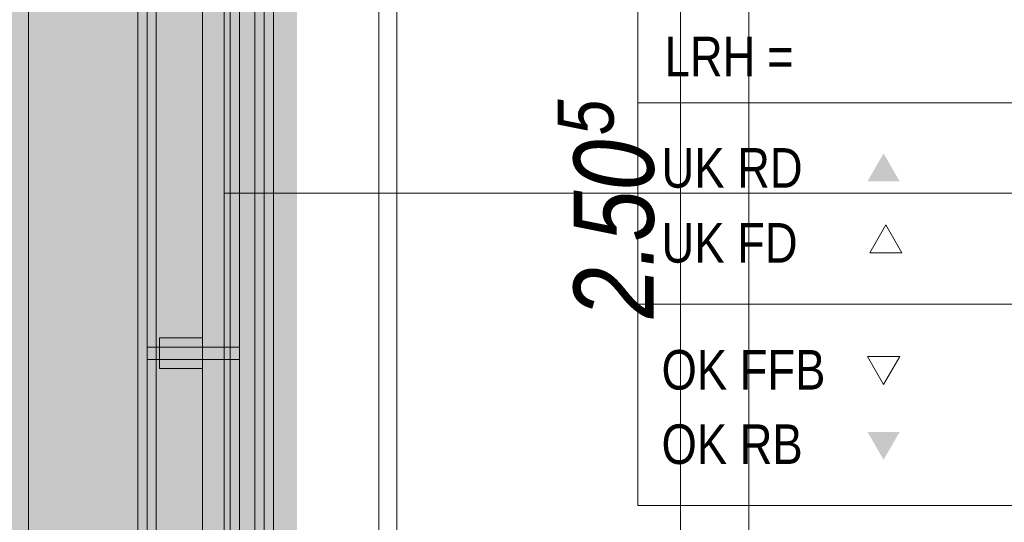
# Model space of a CAD drawing. Extents: x -634 to 300, y 62 to 1102.
# Tile 7 of 125: x -499 to -467, y 329 to 345. Entities that reach past the tile are written whole.
import ezdxf
from ezdxf.lldxf.tags import DXFTag

# ---------------------------------------------------------------- set-up
doc = ezdxf.new("R2010")
doc.units = 0
doc.layers.get('0').update_dxf_attribs({"lineweight": 13})
for name, color, linetype, lineweight, true_color in [('00_E_ST_Handlaufleuchte_Bem', 7, 'Continuous', 5, 0x7d7d00), ('00_E_ST_Handlaufleuchte_Kabel', 3, 'Continuous', 18, 0x00ff00), ('00_E_ST_Handlaufleuchte–Handlauf-Position', 7, 'Continuous', 5, 0x0000b2), ('30 -33 Aussenwände- 7 Fassade_ Elemente', 7, 'Continuous', 9, 0x00aacc), ('30 -34 Innenwände- 6 Elemente', 7, 'Continuous', 9, 0xff6633), ('30 -36 Dächer- 3 Dachbeläge', 7, 'Continuous', 15, 0x9999ff), ('30 -36 Dächer- 4 Dachbekleidungen', 7, 'Continuous', 9, 0xccccff), ('60- 61 allgemeine Ausstattung- 4 Terrassen', 9, 'Continuous', 9, 0x808080), ('70 -75 Raumstempel- 1 Raumstempel-A06CPVZWL0', 1, 'Continuous', 50, 0xff0000), ('iwb_Layout BA_Markierung', 7, 'Continuous', 9, 0xbadcdc)]:
    doc.layers.add(name, color=color, linetype=linetype, lineweight=lineweight, true_color=true_color)
doc.layers.add('70 -71 Achsen- 1 Gebäudeachsen', color=7, linetype='STRICHPUNKT2-A06CPW00L0', lineweight=18)
doc.styles.get("Standard").update_dxf_attribs({"font": 'ARIALN.TTF'})
tags = doc.linetypes.add('STRICHPUNKT2-A06CPW00L0', pattern=[12.7, 6.35, -3.175, 0, -3.175]).pattern_tags.tags
tags[10:11] = [DXFTag(74, 4), DXFTag(75, 0), DXFTag(340, '0'), DXFTag(46, 0.0), DXFTag(50, 0.0), DXFTag(44, 0.0), DXFTag(45, 0.0)]
tags[8:9] = [DXFTag(74, 4), DXFTag(75, 0), DXFTag(340, '0'), DXFTag(46, 0.0), DXFTag(50, 0.0), DXFTag(44, 0.0), DXFTag(45, 0.0)]
tags[6:7] = [DXFTag(74, 4), DXFTag(75, 0), DXFTag(340, '0'), DXFTag(46, 0.0), DXFTag(50, 0.0), DXFTag(44, 0.0), DXFTag(45, 0.0)]
tags[4:5] = [DXFTag(74, 4), DXFTag(75, 0), DXFTag(340, '0'), DXFTag(46, 0.0), DXFTag(50, 0.0), DXFTag(44, 0.0), DXFTag(45, 0.0)]

# ---------------------------------------------------------------- blocks, each defined once
blk = doc.blocks.new('Polygon-A06CPVZPL0')
at = {"color": 0, "linetype": 'ByBlock', "lineweight": -2, "ltscale": 0.13}
blk.add_solid([(-490.312, 86.033), (-554.534, 85.862), (-490.147, 1071.438), (-554.534, 1071.438)], dxfattribs=at)
blk = doc.blocks.new('Referenz-A06CPW02L0')
at = {"layer": '30 -33 Aussenwände- 7 Fassade_ Elemente', "color": 0, "linetype": 'Continuous', "ltscale": 0.13}
for p, q in [((-498.973, 256.084), (-498.973, 363.944)), ((-494.833, 363.944), (-494.833, 256.084)), ((-494.833, 256.084), (-494.833, 363.944))]:
    blk.add_line(p, q, dxfattribs=at)
at = {"layer": '30 -34 Innenwände- 6 Elemente', "color": 0, "linetype": 'Continuous', "ltscale": 0.13}
for p, q in [((-494.833, 363.944), (-494.833, 256.084)), ((-492.633, 253.884), (-492.633, 363.944)), ((-491.633, 363.944), (-491.633, 252.884)), ((-491.033, 252.284), (-491.033, 363.944))]:
    blk.add_line(p, q, dxfattribs=at)
at = {"layer": '30 -36 Dächer- 3 Dachbeläge', "color": 0, "linetype": 'Continuous', "ltscale": 0.15}
for p, q in [((-495.433, 367.484), (-495.433, 255.884)), ((-492.433, 252.884), (-492.433, 367.484))]:
    blk.add_line(p, q, dxfattribs=at)
at = {"layer": '30 -36 Dächer- 3 Dachbeläge', "color": 0, "lineweight": 9}
for p, q in [((-495.133, 334.834), (-494.733, 334.834)), ((-494.733, 334.834), (-494.733, 334.434)), ((-494.733, 334.434), (-495.133, 334.434))]:
    blk.add_line(p, q, dxfattribs=at)
at = {"layer": '30 -36 Dächer- 3 Dachbeläge', "color": 0, "lineweight": 0}
for points in [[(-495.433, 255.884), (-495.433, 367.484), (-492.433, 252.884)], [(-492.433, 252.884), (-495.433, 367.484), (-492.433, 367.484)], [(-494.733, 334.434), (-494.733, 334.834), (-495.133, 334.434)], [(-495.133, 334.434), (-494.733, 334.834), (-495.133, 334.834)]]:
    blk.add_solid(points, dxfattribs=at)
at = {"layer": '30 -36 Dächer- 4 Dachbekleidungen', "color": 0, "linetype": 'Continuous', "ltscale": 0.13}
for p, q in [((-495.133, 367.484), (-495.133, 255.584)), ((-493.333, 253.784), (-493.333, 367.484)), ((-492.133, 367.484), (-492.133, 252.584)), ((-491.333, 251.784), (-491.333, 367.484)), ((-493.333, 335.134), (-494.733, 335.134)), ((-494.733, 335.134), (-494.733, 334.834)), ((-493.333, 334.834), (-494.733, 334.834)), ((-494.733, 334.834), (-494.733, 334.434)), ((-493.333, 334.834), (-492.133, 334.834)), ((-492.133, 334.834), (-492.133, 334.434)), ((-494.733, 334.434), (-493.333, 334.434)), ((-494.733, 334.134), (-494.733, 334.434)), ((-492.133, 334.434), (-493.333, 334.434)), ((-493.333, 334.134), (-494.733, 334.134))]:
    blk.add_line(p, q, dxfattribs=at)
at = {"layer": '60- 61 allgemeine Ausstattung- 4 Terrassen', "color": 0}
for p, q in [((-475.613, 205.484), (-475.613, 377.284)), ((-487.613, 205.484), (-487.613, 367.883)), ((-492.633, 363.943), (-492.633, 253.084)), ((-492.633, 339.824), (-169.083, 339.824))]:
    blk.add_line(p, q, dxfattribs=at)
at = {"layer": '70 -71 Achsen- 1 Gebäudeachsen', "color": 0, "linetype": 'STRICHPUNKT2-A06CPW00L0', "ltscale": 0.18}
blk.add_line((-487.033, 1075.824), (-487.033, 76.384), dxfattribs=at)
at = {"layer": '70 -75 Raumstempel- 1 Raumstempel-A06CPVZWL0', "color": 0, "lineweight": 9}
for p, q in [((-479.213, 355.824), (-479.213, 329.685)), ((-479.213, 342.755), (-457.485, 342.755)), ((-471.176, 338.794), (-471.699, 337.888)), ((-470.653, 337.888), (-471.176, 338.794)), ((-471.699, 337.888), (-470.653, 337.888)), ((-479.213, 336.22), (-457.485, 336.22)), ((-471.248, 333.615), (-471.771, 334.521)), ((-471.771, 334.521), (-470.725, 334.521)), ((-470.725, 334.521), (-471.248, 333.615)), ((-442.889, 329.685), (-479.213, 329.685))]:
    blk.add_line(p, q, dxfattribs=at)
at = {"layer": '70 -75 Raumstempel- 1 Raumstempel-A06CPVZWL0', "color": 0, "lineweight": 0}
for points in [[(-470.725, 340.209), (-471.248, 341.116), (-471.771, 340.209)], [(-470.725, 332.079), (-471.248, 331.173), (-471.771, 332.079)]]:
    blk.add_solid(points, dxfattribs=at)
at = {"layer": '70 -75 Raumstempel- 1 Raumstempel-A06CPVZWL0', "color": 0, "linetype": 'Continuous', "ltscale": 0.5, "char_height": 1.28378, "attachment_point": 1, "rotation": 0}
for s, insert in [('{\\fArial Narrow;LRH}', (-478.347, 344.904)), ('{\\fArial Narrow;=}', (-475.023, 344.904)), ('{\\fArial Narrow;UK RD}', (-478.448, 341.289)), ('{\\fArial Narrow;UK FD}', (-478.448, 338.856)), ('{\\fArial Narrow;OK FFB}', (-478.448, 334.736)), ('{\\fArial Narrow;OK RB}', (-478.448, 332.322))]:
    blk.add_mtext(s, dxfattribs=dict(at, insert=insert))
blk = doc.blocks.new('Maß-A06CPW0YL0')
at = {"color": 0, "linetype": 'ByBlock', "lineweight": -2, "ltscale": 0.13}
blk.add_line((-477.833, 314.184), (-477.833, 364.284), dxfattribs=at)
at = {"color": 0, "linetype": 'ByBlock', "lineweight": -2, "ltscale": 0.13, "attachment_point": 1, "rotation": 90}
for s, insert, char_height in [('{\\fArial Narrow|b0|i1;5}', (-481.82, 341.708), 1.82), ('{\\fArial Narrow|b0|i1;2.50}', (-481.3, 335.77), 2.6)]:
    blk.add_mtext(s, dxfattribs=dict(at, insert=insert, char_height=char_height))
blk = doc.blocks.new('Polygon-A06CPW14L0')
at = {"color": 0, "linetype": 'ByBlock', "lineweight": -2, "ltscale": 0.13}
for points in [[(-491.633, 252.884), (-491.633, 363.944), (-490.833, 363.944)], [(-491.633, 252.884), (-490.833, 363.944), (-490.833, 252.084)]]:
    blk.add_solid(points, dxfattribs=at)
blk = doc.blocks.new('Polylinie-A06CPW28L0')
at = {"color": 0, "linetype": 'ByBlock', "lineweight": -2, "ltscale": 0.18}
blk.add_solid([(-491.132, 252.484), (-491.332, 252.684), (-491.132, 363.944), (-491.332, 363.944)], dxfattribs=at)

msp = doc.modelspace()

# ---------------------------------------------------------------- block references
at = {"color": 8, "lineweight": 13, "ltscale": 0.13, "true_color": 0x808080}
msp.add_blockref('Referenz-A06CPW02L0', (0, 0), dxfattribs=at)
at = {"layer": '00_E_ST_Handlaufleuchte_Bem', "ltscale": 0.13}
msp.add_blockref('Maß-A06CPW0YL0', (0, 0), dxfattribs=at)
at = {"layer": '00_E_ST_Handlaufleuchte_Kabel', "ltscale": 0.18}
msp.add_blockref('Polylinie-A06CPW28L0', (0, 0), dxfattribs=at)
at = {"layer": '00_E_ST_Handlaufleuchte–Handlauf-Position', "ltscale": 0.13}
msp.add_blockref('Polygon-A06CPW14L0', (0, 0), dxfattribs=at)
at = {"layer": 'iwb_Layout BA_Markierung', "ltscale": 0.13}
msp.add_blockref('Polygon-A06CPVZPL0', (0, 0), dxfattribs=at)

doc.saveas('drawing.dxf')
